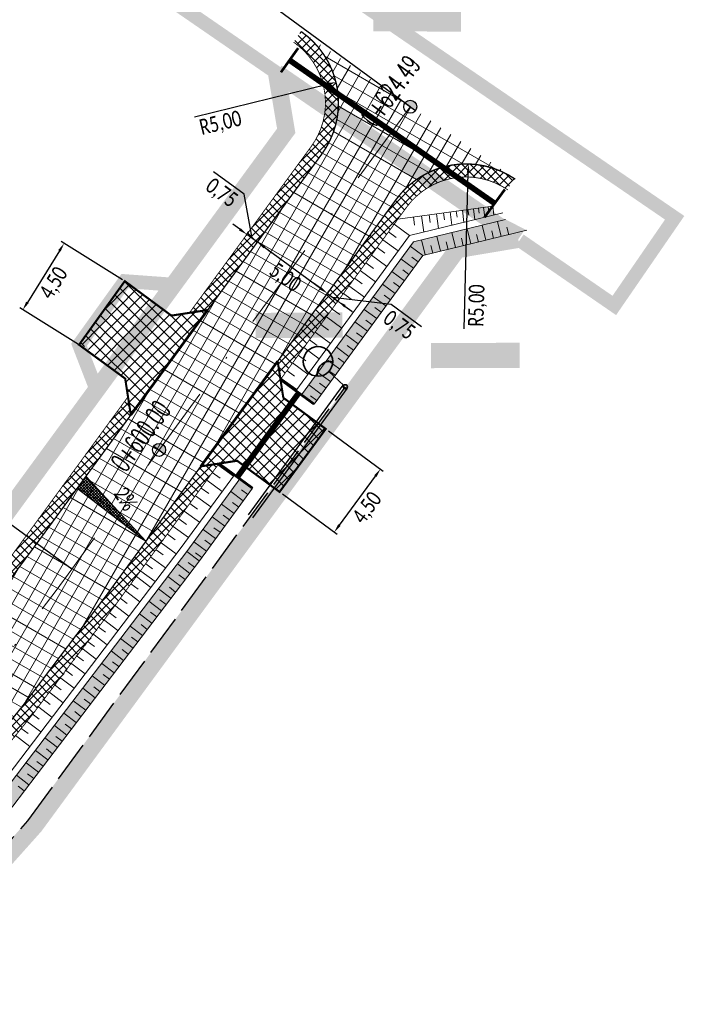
# Model space of a CAD drawing. Header units: metres. Extents: x 7443078 to 7443628, y 5636807 to 5637202.
# Tile 19 of 25: x 7443590 to 7443628, y 5636956 to 5637013. Entities that reach past the tile are written whole.
import ezdxf

# ---------------------------------------------------------------- set-up
doc = ezdxf.new("R2010")
doc.units = ezdxf.units.M
for name, pattern in [('1', [0]), ('4', [2.5, 1.5, -1]), ('ACAD_ISO02W100', [15, 12, -3]), ('AUSGEZOGEN', [0]), ('BUW', [1.5, 1, -0.5]), ('CENTER2', [1.125, 0.75, -0.125, 0.125, -0.125]), ('DASHED2', [0.375, 0.25, -0.125]), ('Os drogi', [25.4, 12.7, -6.35, 0, -6.35])]:
    doc.linetypes.add(name, pattern=pattern)
doc.layers.get('Defpoints').update_dxf_attribs({"true_color": 0x999999})
for name, color, linetype in [('_kan_deszcz', 32, 'Continuous'), ('_LINIA PODZIAŁOWA', 5, 'Continuous'), ('H_zjazdy', 21, 'Continuous'), ('K_kraweżnika_najazdowy', 7, 'Continuous'), ('K_krawędź pobocza', 7, 'Continuous'), ('K_opis osi', 7, 'Continuous'), ('K_pkt charakter', 7, 'Continuous'), ('K_pobocze', 32, 'Continuous'), ('K_Przepust', 162, 'Continuous'), ('K_rama zjazdu', 7, 'Continuous'), ('K_rów', 7, 'Continuous'), ('K_Skarpa', 7, 'Continuous'), ('K_spadki poprzeczne', 175, 'Continuous'), ('K_wymiar', 7, 'Continuous')]:
    doc.layers.add(name, color=color, linetype=linetype)
for name, color, linetype, lineweight in [('ELEKTRYKA', 1, '4', 30), ('K_usuń', 1, 'Continuous', 70), ('Proj_EN_trasa', 1, 'ACAD_ISO02W100', 30), ('Rury', 5, 'Continuous', 30)]:
    doc.layers.add(name, color=color, linetype=linetype, lineweight=lineweight)
doc.layers.add('H_jezdnia', color=7, linetype='Continuous', true_color=0xd4d4d4)
doc.styles.add('MAT', font='simplex.shx', dxfattribs={"width": 0.6})
doc.styles.add('sytuacja 500 opisy', font='calibri.ttf', dxfattribs={"width": 0.75, "height": 0.9})
doc.dimstyles.new('wymiarowanie sytuacja 500', dxfattribs={"dimtxt": 0.9, "dimasz": 0.5, "dimexe": 0.2, "dimexo": 0.2, "dimgap": 0.2, "dimtad": 4, "dimlfac": -1, "dimzin": 1, "dimtxsty": 'sytuacja 500 opisy', "dimcen": 0.5, "dimadec": 4, "dimazin": 1, "dimtfac": 1, "dimtmove": 1, "dimatfit": 3, "dimfxl": 0.2, "dimlwd": -1, "dimlwe": -1, "dimarcsym": 0})
pattern_1 = [(45.09999999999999, (0.4816021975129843, -0.4365310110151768), (-0.2473876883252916, 0.2465256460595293), []), (135.1, (0.4816021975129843, -0.4365310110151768), (-0.2465256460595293, -0.2473876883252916), [])]
pattern_2 = [(45.23201079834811, (0.4816021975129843, -0.4365310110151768), (-0.3381204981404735, 0.3353931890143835), []), (135.2320107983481, (0.4816021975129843, -0.4365310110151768), (-0.3353931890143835, -0.3381204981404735), [])]

# ---------------------------------------------------------------- blocks, each defined once
blk = doc.blocks.new('kilometraz')
at = {"linetype": 'ByBlock', "lineweight": -2}
blk.add_hatch(color=0, dxfattribs=at).paths.add_polyline_path([(0, -0.5, 0.4142135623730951), (0.5, 0, 0.4142135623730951), (0, 0.5)])
at = {"color": 0, "linetype": 'ByBlock', "lineweight": -2}
blk.add_line((0, 0.5), (0, -0.5), dxfattribs=at)
blk.add_circle((0, 0), 0.5, dxfattribs=at)
blk = doc.blocks.new('LATARNIAA')
at = {"layer": 'ELEKTRYKA', "linetype": '1', "lineweight": 35}
blk.add_lwpolyline([(7453534.790034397, 5581339.036248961), (7453535.455552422, 5581338.367791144)], dxfattribs=at)
for centre, radius in [((7453534.722882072, 5581339.103697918), 0.09517771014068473), ((7453535.935633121, 5581337.885589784), 0.680437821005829)]:
    blk.add_circle(centre, radius, dxfattribs=at)
blk.add_arc((7453535.325898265, 5581338.41324375), 0.5923903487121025, 263.4105708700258, 14.84474109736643, dxfattribs=at)
blk = doc.blocks.new('*D939')
at = {"layer": 'Defpoints', "color": 0, "lineweight": 13, "transparency": 16777216}
for p in [(7443615.462017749, 5637004.76807548), (7443615.326640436, 5636999.769908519)]:
    blk.add_point(p, dxfattribs=at)
at = {"layer": 'K_wymiar', "color": 0, "transparency": 16777216}
blk.add_line((7443615.204640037, 5636995.265620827), (7443615.448480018, 5637004.268258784), dxfattribs=at)
at = {"layer": 'K_wymiar', "color": 0, "lineweight": 13, "transparency": 16777216}
blk.add_solid([(7443615.365177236, 5637004.270515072), (7443615.5317828, 5637004.266002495), (7443615.462017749, 5637004.76807548)], dxfattribs=at)
at = {"layer": 'K_wymiar', "color": 0, "lineweight": 13, "transparency": 16777216, "insert": (7443615.996252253, 5636996.611392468), "char_height": 0.9, "attachment_point": 5, "rotation": 88.44850066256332, "style": 'sytuacja 500 opisy'}
blk.add_mtext('R5,00', dxfattribs=at)
blk = doc.blocks.new('*D940')
at = {"layer": 'Defpoints', "color": 0, "lineweight": 13, "transparency": 16777216}
for p in [(7443607.82683988, 5637009.476486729), (7443602.97074272, 5637008.285554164)]:
    blk.add_point(p, dxfattribs=at)
at = {"layer": 'K_wymiar', "color": 0, "transparency": 16777216}
blk.add_line((7443599.679332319, 5637007.478352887), (7443607.341230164, 5637009.357393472), dxfattribs=at)
at = {"layer": 'K_wymiar', "color": 0, "lineweight": 13, "transparency": 16777216}
blk.add_solid([(7443607.321381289, 5637009.438328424), (7443607.361079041, 5637009.276458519), (7443607.82683988, 5637009.476486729)], dxfattribs=at)
at = {"layer": 'K_wymiar', "color": 0, "lineweight": 13, "transparency": 16777216, "insert": (7443601.186512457, 5637007.070726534), "char_height": 0.9, "attachment_point": 5, "rotation": 13.779531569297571, "style": 'sytuacja 500 opisy'}
blk.add_mtext('R5,00', dxfattribs=at)
blk = doc.blocks.new('*D985')
at = {"layer": 'Defpoints', "color": 0, "lineweight": 13, "transparency": 16777216}
for p in [(7443607.237343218, 5636989.505673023), (7443610.392356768, 5636987.190729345), (7443604.5752593, 5636985.877545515)]:
    blk.add_point(p, dxfattribs=at)
at = {"layer": 'K_wymiar', "color": 0, "transparency": 16777216}
for p, q in [((7443607.398593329, 5636989.387358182), (7443610.55360688, 5636987.072414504)), ((7443608.026059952, 5636983.965727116), (7443610.096569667, 5636986.787604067)), ((7443604.736509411, 5636985.759230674), (7443607.891522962, 5636983.444286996))]:
    blk.add_line(p, q, dxfattribs=at)
at = {"layer": 'K_wymiar', "color": 0, "lineweight": 13, "transparency": 16777216}
for points in [[(7443610.02938212, 5636986.836901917), (7443610.163757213, 5636986.738306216), (7443610.392356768, 5636987.190729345)], [(7443607.958872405, 5636984.015024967), (7443608.093247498, 5636983.916429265), (7443607.73027285, 5636983.562601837)]]:
    blk.add_solid(points, dxfattribs=at)
at = {"layer": 'K_wymiar', "color": 0, "lineweight": 13, "transparency": 16777216, "insert": (7443609.669940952, 5636984.930095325), "char_height": 0.9, "attachment_point": 5, "rotation": 53.731201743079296, "style": 'sytuacja 500 opisy'}
blk.add_mtext('4,50', dxfattribs=at)
blk = doc.blocks.new('*D986')
at = {"layer": 'Defpoints', "color": 0, "lineweight": 13, "transparency": 16777216}
for p in [(7443595.696374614, 5636997.988264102), (7443589.779207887, 5636996.369356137), (7443593.319561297, 5636994.16717022)]:
    blk.add_point(p, dxfattribs=at)
at = {"layer": 'K_wymiar', "color": 0, "transparency": 16777216}
for p, q in [((7443595.52654822, 5636998.093900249), (7443591.98619481, 5637000.296086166)), ((7443591.891930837, 5636999.765884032), (7443590.043298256, 5636996.793922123)), ((7443593.149734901, 5636994.272806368), (7443589.609381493, 5636996.474992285))]:
    blk.add_line(p, q, dxfattribs=at)
at = {"layer": 'K_wymiar', "color": 0, "lineweight": 13, "transparency": 16777216}
for points in [[(7443591.821169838, 5636999.809899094), (7443591.962691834, 5636999.72186897), (7443592.156021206, 5637000.190450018)], [(7443589.972537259, 5636996.837937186), (7443590.114059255, 5636996.749907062), (7443589.779207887, 5636996.369356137)]]:
    blk.add_solid(points, dxfattribs=at)
at = {"layer": 'K_wymiar', "color": 0, "lineweight": 13, "transparency": 16777216, "insert": (7443591.608611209, 5636997.881187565), "char_height": 0.9, "attachment_point": 5, "rotation": 58.117383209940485, "style": 'sytuacja 500 opisy'}
blk.add_mtext('4,50', dxfattribs=at)
blk = doc.blocks.new('*D987')
at = {"layer": 'Defpoints', "color": 0, "lineweight": 13, "transparency": 16777216}
for p in [(7443603.130705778, 5637000.041026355), (7443607.164763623, 5636997.086982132), (7443607.330925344, 5636997.313893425)]:
    blk.add_point(p, dxfattribs=at)
at = {"layer": 'K_wymiar', "color": 0, "transparency": 16777216}
for p, q in [((7443603.248867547, 5637000.202388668), (7443603.415029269, 5637000.429299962)), ((7443603.700273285, 5636999.972533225), (7443606.92751956, 5636997.609297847)), ((7443607.282925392, 5636997.248344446), (7443607.449087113, 5636997.475255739))]:
    blk.add_line(p, q, dxfattribs=at)
at = {"layer": 'K_wymiar', "color": 0, "lineweight": 13, "transparency": 16777216}
for points in [[(7443603.749507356, 5637000.039767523), (7443603.651039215, 5636999.905298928), (7443603.2968675, 5637000.267937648)], [(7443606.976753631, 5636997.676532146), (7443606.878285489, 5636997.542063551), (7443607.330925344, 5636997.313893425)]]:
    blk.add_solid(points, dxfattribs=at)
at = {"layer": 'K_wymiar', "color": 0, "lineweight": 13, "transparency": 16777216, "insert": (7443604.867903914, 5636998.181865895), "char_height": 0.9, "attachment_point": 5, "rotation": 323.78557267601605, "style": 'sytuacja 500 opisy'}
blk.add_mtext('5,00', dxfattribs=at)
blk = doc.blocks.new('*D988')
at = {"layer": 'Defpoints', "color": 0, "lineweight": 13, "transparency": 16777216}
for p in [(7443607.164763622, 5636997.086982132), (7443607.7698723, 5636996.643875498), (7443607.936034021, 5636996.870786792)]:
    blk.add_point(p, dxfattribs=at)
at = {"layer": 'K_wymiar', "color": 0, "transparency": 16777216}
for p, q in [((7443606.927519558, 5636997.609297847), (7443606.524113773, 5636997.90470227)), ((7443607.28292539, 5636997.248344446), (7443607.449087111, 5636997.475255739)), ((7443607.330925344, 5636997.313893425), (7443607.936034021, 5636996.870786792)), ((7443607.330925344, 5636997.313893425), (7443607.936034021, 5636996.870786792)), ((7443607.633479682, 5636997.092340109), (7443610.999541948, 5636996.687220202)), ((7443607.888034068, 5636996.805237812), (7443608.05419579, 5636997.032149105)), ((7443608.339439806, 5636996.57538237), (7443608.742845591, 5636996.279977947)), ((7443610.999541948, 5636996.687220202), (7443612.760423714, 5636995.397768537))]:
    blk.add_line(p, q, dxfattribs=at)
at = {"layer": 'K_wymiar', "color": 0, "lineweight": 13, "transparency": 16777216}
for points in [[(7443606.97675363, 5636997.676532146), (7443606.878285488, 5636997.542063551), (7443607.330925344, 5636997.313893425)], [(7443608.388673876, 5636996.642616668), (7443608.290205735, 5636996.508148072), (7443607.936034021, 5636996.870786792)]]:
    blk.add_solid(points, dxfattribs=at)
at = {"layer": 'K_wymiar', "color": 0, "lineweight": 13, "transparency": 16777216, "insert": (7443611.433990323, 5636995.433444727), "char_height": 0.9, "attachment_point": 5, "rotation": 323.78557269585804, "style": 'sytuacja 500 opisy'}
blk.add_mtext('0,75', dxfattribs=at)
blk = doc.blocks.new('*D989')
at = {"layer": 'Defpoints', "color": 0, "lineweight": 13, "transparency": 16777216}
for p in [(7443602.525597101, 5637000.484132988), (7443602.691758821, 5637000.71104428), (7443603.130705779, 5637000.041026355)]:
    blk.add_point(p, dxfattribs=at)
at = {"layer": 'K_wymiar', "color": 0, "transparency": 16777216}
for p, q in [((7443602.528828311, 5637003.021460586), (7443600.767946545, 5637004.310912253)), ((7443602.99431316, 5637000.489490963), (7443602.528828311, 5637003.021460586)), ((7443602.288353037, 5637001.006448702), (7443601.884947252, 5637001.301853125)), ((7443602.643758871, 5637000.645495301), (7443602.80992059, 5637000.872406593)), ((7443603.296867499, 5637000.267937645), (7443602.691758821, 5637000.71104428)), ((7443603.296867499, 5637000.267937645), (7443602.691758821, 5637000.71104428)), ((7443603.248867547, 5637000.202388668), (7443603.415029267, 5637000.429299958)), ((7443603.700273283, 5636999.972533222), (7443604.103679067, 5636999.677128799))]:
    blk.add_line(p, q, dxfattribs=at)
at = {"layer": 'K_wymiar', "color": 0, "lineweight": 13, "transparency": 16777216}
for points in [[(7443602.337587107, 5637001.073682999), (7443602.239118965, 5637000.939214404), (7443602.691758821, 5637000.71104428)], [(7443603.749507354, 5637000.03976752), (7443603.651039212, 5636999.905298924), (7443603.296867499, 5637000.267937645)]]:
    blk.add_solid(points, dxfattribs=at)
at = {"layer": 'K_wymiar', "color": 0, "lineweight": 13, "transparency": 16777216, "insert": (7443601.202394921, 5637003.057136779), "char_height": 0.9, "attachment_point": 5, "rotation": 323.78557263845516, "style": 'sytuacja 500 opisy'}
blk.add_mtext('0,75', dxfattribs=at)

msp = doc.modelspace()

# ---------------------------------------------------------------- hatches: boundary and pattern name
at = {"layer": 'H_jezdnia', "linetype": 'Continuous', "lineweight": 9, "true_color": 0xababab}
h = msp.add_hatch(dxfattribs=at)
h.set_pattern_fill('ANSI37', color=253, scale=0.22, angle=15)
h.set_pattern_definition([(59.99999999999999, (0.4816021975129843, -0.4365310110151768), (-0.6049187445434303, 0.34925), []), (150, (0.4816021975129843, -0.4365310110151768), (-0.34925, -0.6049187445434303), [])])
h.paths.add_polyline_path([(7443611.292582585, 5637002.723952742, -0.4023794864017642), (7443618.114626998, 5637003.920466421), (7443605.818215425, 5637012.409926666), (7443605.811488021, 5637012.400182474, -0.4223814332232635), (7443607.004800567, 5637005.331509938), (7443590.578226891, 5636982.899297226, -0.0001006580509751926), (7443590.519335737, 5636982.818909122), (7443594.965620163, 5636980.427769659)])
h.paths.add_polyline_path([(7443594.61228475, 5636979.945253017), (7443594.965620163, 5636980.427769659), (7443590.519335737, 5636982.818909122, -0.00999914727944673), (7443584.509724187, 5636974.953906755, -0.4270599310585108), (7443580.193461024, 5636974.559563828), (7443577.62380845, 5636976.795739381), (7443575.326191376, 5636974.155482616), (7443578.069490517, 5636971.768195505, -0.4128108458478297), (7443578.372592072, 5636967.546598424, -0.003230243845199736), (7443576.269263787, 5636965.13773441), (7443580.545369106, 5636962.427193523, 0.02225544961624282)])
at = {"layer": 'H_zjazdy', "linetype": 'Continuous', "lineweight": 9, "true_color": 0xff6666}
h = msp.add_hatch(dxfattribs=at)
h.set_pattern_fill('ANSI37', color=11, scale=0.15, angle=0.2320107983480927)
h.set_pattern_definition(pattern_2)
h.paths.add_polyline_path([(7443600.430998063, 5636996.354291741), (7443598.341661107, 5636996.032745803), (7443595.655955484, 5636998.018143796), (7443593.087408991, 5636994.459040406), (7443595.679577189, 5636992.404618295), (7443596.002739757, 5636990.307039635)])
h = msp.add_hatch(dxfattribs=at)
h.set_pattern_fill('ANSI37', color=11, scale=0.15, angle=0.2320107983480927)
h.set_pattern_definition(pattern_2)
h.paths.add_polyline_path([(7443605.237539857, 5636990.972998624), (7443604.791667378, 5636991.300150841), (7443604.465055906, 5636993.400247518), (7443600.034034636, 5636987.349222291), (7443602.129583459, 5636987.672023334), (7443602.582122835, 5636987.339979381)])
h = msp.add_hatch(dxfattribs=at)
h.set_pattern_fill('ANSI37', color=11, scale=0.15, angle=0.2320107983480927)
h.set_pattern_definition(pattern_2)
h.paths.add_polyline_path([(7443607.237343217, 5636989.505673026), (7443605.237539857, 5636990.972998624), (7443602.582122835, 5636987.339979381), (7443604.575259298, 5636985.877545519)])
at = {"layer": 'K_rów', "lineweight": 9, "true_color": 0xb0b0b0}
h = msp.add_hatch(color=253, dxfattribs=at)
h.dxf.hatch_style = 1
h.paths.add_polyline_path([(7443617.237969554, 5637000.561413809), (7443618.83048955, 5637000.947661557), (7443617.594574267, 5637001.57399727), (7443612.29867268, 5637000.289536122), (7443605.838115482, 5636991.466966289), (7443606.564245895, 5636990.935238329), (7443612.830468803, 5636999.492424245)])
h = msp.add_hatch(color=253, dxfattribs=at)
h.dxf.hatch_style = 1
h.paths.add_polyline_path([(7443578.78137136, 5636957.054449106), (7443584.652618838, 5636963.873132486), (7443588.499848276, 5636968.348442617), (7443595.41507108, 5636977.431882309), (7443598.686060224, 5636981.728465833), (7443602.292026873, 5636986.624409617), (7443603.018157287, 5636986.092681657), (7443598.856992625, 5636980.467203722), (7443596.131168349, 5636976.886717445), (7443592.860179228, 5636972.590133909), (7443589.199536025, 5636967.781723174), (7443579.458561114, 5636956.468859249)])
at = {"layer": 'K_spadki poprzeczne', "lineweight": 5}
h = msp.add_hatch(dxfattribs=at)
h.set_pattern_fill('ANSI37', color=256, scale=0.03749999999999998, angle=448.8647404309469)
h.set_pattern_definition([(133.8647404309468, (9192424.324843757, 1276724.793101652), (-0.08584140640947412, -0.08250534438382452), []), (223.8647404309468, (9192424.324843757, 1276724.793101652), (0.08250534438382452, -0.08584140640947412), [])])
h.paths.add_polyline_path([(7443596.876363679, 5636983.038181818), (7443592.904874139, 5636986.076578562), (7443593.436564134, 5636986.763528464)])
at = {"layer": 'K_usuń', "linetype": 'ByBlock', "lineweight": 13}
h = msp.add_hatch(dxfattribs=at)
h.set_pattern_fill('ANSI37', color=34, scale=0.11, angle=0.1)
h.set_pattern_definition(pattern_1)
h.paths.add_polyline_path([(7443611.897691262, 5637002.280846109, -0.401825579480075), (7443617.689695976, 5637003.302396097), (7443618.114627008, 5637003.920466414, 0.4023794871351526), (7443611.292582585, 5637002.723952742), (7443604.465055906, 5636993.400247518), (7443604.627898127, 5636992.353179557)])
h.paths.add_polyline_path([(7443607.004800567, 5637005.331509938, 0.422381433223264), (7443605.811488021, 5637012.400182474), (7443605.385376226, 5637011.782988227, -0.4223814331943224), (7443606.39969189, 5637005.774616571), (7443599.383346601, 5636996.193059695), (7443600.430998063, 5636996.354291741)])
h.paths.add_polyline_path([(7443596.002739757, 5636990.307039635), (7443595.8411584, 5636991.355829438), (7443589.973118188, 5636983.342403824, -0.0002070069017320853), (7443589.852338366, 5636983.177609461), (7443590.519335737, 5636982.818909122, 0.0001006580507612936), (7443590.578226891, 5636982.899297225)])
h.paths.add_polyline_path([(7443601.08180952, 5636987.510622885), (7443600.034034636, 5636987.349222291), (7443594.965620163, 5636980.427769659), (7443595.632560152, 5636980.069100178)])
h = msp.add_hatch(dxfattribs=at)
h.set_pattern_fill('ANSI37', color=34, scale=0.11, angle=0.1)
h.set_pattern_definition(pattern_1)
h.paths.add_polyline_path([(7443595.21739343, 5636979.502146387), (7443595.632560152, 5636980.069100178), (7443594.965620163, 5636980.427769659), (7443594.61228475, 5636979.945253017, -0.02225544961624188), (7443580.545369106, 5636962.427193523), (7443581.186600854, 5636962.020729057, 0.02213886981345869)])
h.paths.add_polyline_path([(7443590.519335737, 5636982.818909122), (7443589.852338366, 5636983.177609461, -0.009234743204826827), (7443584.326873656, 5636975.929666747), (7443582.733453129, 5636973.877406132, 0.1786060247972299), (7443584.509724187, 5636974.953906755, 0.009999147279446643)])
h.paths.add_polyline_path([(7443578.372592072, 5636967.546598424, 0.1797305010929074), (7443579.100104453, 5636969.505118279), (7443577.804470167, 5636968.036228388, -0.003352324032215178), (7443575.627658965, 5636965.544435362), (7443576.269263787, 5636965.13773441, 0.003230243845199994)])
h.paths.add_polyline_path([(7443575.52258637, 5636964.29751412, 0.001135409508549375), (7443576.269263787, 5636965.13773441), (7443575.627658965, 5636965.544435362, -0.001013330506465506), (7443574.963100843, 5636964.796989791), (7443572.805041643, 5636962.379649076), (7443573.864000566, 5636962.439656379)])
h.paths.add_polyline_path([(7443581.186600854, 5636962.020729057), (7443580.545369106, 5636962.427193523, -0.00193050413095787), (7443579.25248983, 5636960.967676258), (7443577.593135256, 5636959.108957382), (7443577.652854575, 5636958.049670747), (7443579.811975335, 5636960.468200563, 0.002047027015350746)])
h.paths.add_polyline_path([(7443568.870410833, 5636956.846108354), (7443568.810691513, 5636957.905394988), (7443555.150700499, 5636942.604214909), (7443556.209328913, 5636942.663851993)])

# ---------------------------------------------------------------- linework, layer by layer
at = {"layer": '_kan_deszcz', "color": 7, "linetype": 'Os drogi', "lineweight": 9, "ltscale": 0.4, "flags": 128}
msp.add_lwpolyline([(7443612.1023176, 5637008.06121809), (7443592.59525582, 5636981.422275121, -0.02418699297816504), (7443577.387538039, 5636962.632595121), (7443464.637599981, 5636836.336237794, -0.4118223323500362), (7443446.361801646, 5636835.225649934), (7443333.471732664, 5636934.361613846, -0.3740638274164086), (7443331.363055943, 5636949.970935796), (7443370.561157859, 5637009.588886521, 0.03377031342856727), (7443393.784174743, 5637050.70886534), (7443416.899300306, 5637098.980219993, 0.06554346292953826), (7443420.141300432, 5637108.906286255), (7443420.177128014, 5637109.097954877, -0.1259941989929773), (7443425.408854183, 5637120.343039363), (7443435.002584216, 5637132.0592004)], format="xyb", dxfattribs=at)
at = {"layer": '_LINIA PODZIAŁOWA', "color": 2, "linetype": 'AUSGEZOGEN', "ltscale": 0.25, "const_width": 1, "flags": 128}
for points in [[(7443425.492115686, 5637136.007337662), (7443436.85, 5637125.32), (7443438.99, 5637124.65), (7443440.536567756, 5637123.532578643), (7443449.59, 5637117.07), (7443446.16, 5637117.16), (7443429.43, 5637106.75), (7443427.09, 5637104.42), (7443424.03, 5637100.69), (7443420.04027099, 5637092.630587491), (7443414.05, 5637080.53), (7443407.29333105, 5637066.200209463), (7443401.14, 5637053.15), (7443398.47, 5637047.5), (7443393, 5637035.89), (7443389.262653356, 5637030.074483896), (7443375.996161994, 5637009.853237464), (7443369.570912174, 5637000.021396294), (7443359.542098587, 5636984.815207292), (7443351.22, 5636972.19), (7443343.36922157, 5636960.321252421), (7443334.26, 5636946.55), (7443334.88, 5636942.08), (7443355.93, 5636923.83), (7443381.05, 5636902.04), (7443431.83, 5636857.99), (7443455.15, 5636837.75), (7443459.41, 5636838.02), (7443478.745520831, 5636859.646036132), (7443491, 5636873.355), (7443500.42, 5636883.9), (7443509.741032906, 5636894.331041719), (7443523.185582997, 5636909.376655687), (7443537.2, 5636925.06), (7443541.2, 5636929.53), (7443561.26, 5636951.97), (7443578.12, 5636970.74), (7443581.409307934, 5636974.52060213), (7443594.962690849, 5636993.02762368), (7443604.96, 5637006.68), (7443604.4, 5637010.02)], [(7443604.4, 5637010.02), (7443613.266033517, 5637003.916248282), (7443616.037673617, 5637002.008134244), (7443618.33, 5637000.43)], [(7443618.33, 5637000.43), (7443614.82, 5636999.84), (7443604.61492431, 5636985.931604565), (7443590.46, 5636966.64), (7443577.008654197, 5636951.590157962), (7443573.630911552, 5636947.811021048), (7443562.341950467, 5636935.175694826), (7443549.863598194, 5636921.22131303), (7443530.404075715, 5636899.444528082), (7443509.39, 5636875.93), (7443498.771111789, 5636864.035298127), (7443487.92, 5636851.91), (7443469.83156988, 5636831.673278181)]]:
    msp.add_lwpolyline(points, dxfattribs=at)
at = {"layer": '_LINIA PODZIAŁOWA', "color": 3, "linetype": 'DASHED2', "ltscale": 5, "const_width": 0.8, "flags": 128}
msp.add_lwpolyline([(7443604.4, 5637010.02), (7443598.544061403, 5637014.051097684), (7443601.999064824, 5637019.006712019), (7443627.343232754, 5637001.668998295), (7443623.866016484, 5636996.618505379), (7443618.41251631, 5637000.373188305)], dxfattribs=at)
at = {"layer": '_LINIA PODZIAŁOWA', "color": 6, "linetype": 'BUW', "ltscale": 0.333, "const_width": 0.8, "flags": 128}
msp.add_lwpolyline([(7443594.028672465, 5636991.752230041), (7443593.021271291, 5636994.352713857), (7443595.655955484, 5636998.018143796), (7443598.467631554, 5636997.813988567)], dxfattribs=at)
at = {"layer": 'K_kraweżnika_najazdowy', "color": 0, "linetype": 'DASHED2', "ltscale": 4, "const_width": 0.15}
for points in [[(7443596.002739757, 5636990.307039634), (7443600.430998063, 5636996.354291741)], [(7443600.034034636, 5636987.349222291), (7443604.465055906, 5636993.400247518)]]:
    msp.add_lwpolyline(points, dxfattribs=at)
at = {"layer": 'K_krawędź pobocza', "color": 76, "linetype": 'CENTER2', "ltscale": 3, "const_width": 0.08, "flags": 128}
for points in [[(7443600.430998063, 5636996.354291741), (7443607.004800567, 5637005.331509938, 0.4223814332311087), (7443605.811488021, 5637012.400182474), (7443605.811488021, 5637012.400182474)], [(7443618.1624846, 5637003.887916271), (7443618.1624846, 5637003.887916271, 0.4057458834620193), (7443611.292582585, 5637002.723952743), (7443604.465055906, 5636993.400247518)], [(7443577.62380845, 5636976.795739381), (7443580.193461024, 5636974.559563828, 0.4270599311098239), (7443584.509724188, 5636974.953906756, 0.01009981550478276), (7443590.578226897, 5636982.899297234), (7443596.002739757, 5636990.307039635)], [(7443600.034034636, 5636987.349222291), (7443594.612284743, 5636979.945253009, -0.02418699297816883), (7443579.252489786, 5636960.967676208), (7443577.593135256, 5636959.108957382)]]:
    msp.add_lwpolyline(points, format="xyb", dxfattribs=at)
at = {"layer": 'K_pkt charakter', "linetype": 'Continuous', "lineweight": -3}
for p, q in [((7443612.1023176, 5637008.06121809), (7443593.949061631, 5637021.354423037)), ((7443592.595255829, 5636981.422275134), (7443574.441999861, 5636994.715480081))]:
    msp.add_line(p, q, dxfattribs=at)
at = {"layer": 'K_pobocze', "linetype": 'ByBlock', "ltscale": 4, "const_width": 0.05}
for points in [[(7443599.383346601, 5636996.193059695), (7443606.39969189, 5637005.774616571, 0.4223814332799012), (7443605.385376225, 5637011.782988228)], [(7443617.737107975, 5637003.270215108, 0.4057458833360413), (7443611.897691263, 5637002.28084611), (7443604.627898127, 5636992.353179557)], [(7443584.326873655, 5636975.929666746, 0.0094417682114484), (7443589.97311822, 5636983.342403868), (7443595.8411584, 5636991.355829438)], [(7443601.08180952, 5636987.510622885), (7443595.217393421, 5636979.502146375, -0.02418699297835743), (7443579.81197531, 5636960.468200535), (7443577.652854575, 5636958.049670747)]]:
    msp.add_lwpolyline(points, format="xyb", dxfattribs=at)
at = {"layer": 'K_Przepust', "const_width": 0.15, "flags": 128}
for points in [[(7443605.647362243, 5637011.442181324), (7443604.654435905, 5637010.048901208)], [(7443617.559985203, 5637003.302956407), (7443616.38169679, 5637001.691424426)], [(7443606.564245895, 5636990.935238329), (7443604.628361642, 5636992.350199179)], [(7443603.018157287, 5636986.092681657), (7443601.08180952, 5636987.510622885)]]:
    msp.add_lwpolyline(points, dxfattribs=at)
at = {"layer": 'K_Przepust', "linetype": 'DASHED2', "lineweight": 5, "ltscale": 3, "const_width": 0.33, "flags": 128}
for points in [[(7443605.150899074, 5637010.745541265), (7443616.970840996, 5637002.497190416)], [(7443602.140308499, 5636986.73550936), (7443605.681520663, 5636991.58043271)]]:
    msp.add_lwpolyline(points, dxfattribs=at)
at = {"layer": 'K_rama zjazdu', "const_width": 0.12, "flags": 128}
for points in [[(7443600.430998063, 5636996.354291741), (7443598.341661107, 5636996.032745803), (7443595.655955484, 5636998.018143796), (7443593.021271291, 5636994.352713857), (7443595.679577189, 5636992.404618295), (7443596.002739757, 5636990.307039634)], [(7443600.034034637, 5636987.349222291), (7443602.129583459, 5636987.672023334), (7443604.575259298, 5636985.877545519), (7443607.237343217, 5636989.505673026), (7443604.791667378, 5636991.300150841), (7443604.465055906, 5636993.400247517)]]:
    msp.add_lwpolyline(points, dxfattribs=at)
at = {"layer": 'K_rów', "lineweight": 9}
for points in [[(7443611.39522871, 5637001.594680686), (7443616.85622311, 5637002.340428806)], [(7443617.4396247, 5637001.948012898), (7443612.062318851, 5637000.643808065), (7443605.515390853, 5636991.703289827)], [(7443617.594574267, 5637001.57399727), (7443612.29867268, 5637000.289536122), (7443605.838115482, 5636991.466966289)], [(7443618.83048955, 5637000.947661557), (7443612.830468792, 5636999.492424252), (7443606.564245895, 5636990.935238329)]]:
    msp.add_lwpolyline(points, dxfattribs=at)
at = {"layer": 'K_rów', "lineweight": 9, "flags": 128}
for points in [[(7443578.473433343, 5636957.317106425), (7443588.188875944, 5636968.600317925), (7443598.910702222, 5636982.683893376), (7443601.969302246, 5636986.860733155)], [(7443578.77654958, 5636957.056107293), (7443588.499848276, 5636968.348442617), (7443599.231225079, 5636982.444563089), (7443602.292026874, 5636986.624409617)], [(7443579.458561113, 5636956.468859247), (7443589.199536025, 5636967.781723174), (7443599.952401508, 5636981.906069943), (7443603.018157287, 5636986.092681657)]]:
    msp.add_lwpolyline(points, dxfattribs=at)
at = {"layer": 'K_Skarpa', "lineweight": 9}
for p, q in [((7443615.748886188, 5637002.189211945), (7443615.834971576, 5637001.558822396)), ((7443616.044288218, 5637002.229551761), (7443616.084628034, 5637001.934149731)), ((7443616.329692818, 5637002.268526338), (7443616.407641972, 5637001.697717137)), ((7443616.597824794, 5637002.305142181), (7443616.634440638, 5637002.037010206)), ((7443616.85622311, 5637002.340428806), (7443616.926796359, 5637001.823632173)), ((7443612.29358671, 5637001.717359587), (7443612.359159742, 5637001.237178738)), ((7443612.761982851, 5637001.781323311), (7443612.889910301, 5637000.844531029)), ((7443613.197626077, 5637001.840814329), (7443613.257117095, 5637001.405171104)), ((7443613.621915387, 5637001.898754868), (7443613.737796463, 5637001.050176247)), ((7443614.017183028, 5637001.952732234), (7443614.071160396, 5637001.557464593)), ((7443614.401487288, 5637002.005212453), (7443614.506447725, 5637001.236603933)), ((7443614.76015244, 5637002.05419142), (7443614.809131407, 5637001.695526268)), ((7443615.108208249, 5637002.101721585), (7443615.203268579, 5637001.405609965)), ((7443615.433691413, 5637002.146169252), (7443615.47813908, 5637001.820686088)), ((7443611.174826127, 5637001.293697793), (7443612.062318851, 5637000.643808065)), ((7443616.469394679, 5637000.375004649), (7443616.257260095, 5637001.249646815)), ((7443617.344036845, 5637000.587139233), (7443617.131902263, 5637001.4617814)), ((7443617.781357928, 5637000.693206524), (7443617.675290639, 5637001.130527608)), ((7443610.849881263, 5637000.849951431), (7443611.293627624, 5637000.525006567)), ((7443613.845468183, 5636999.738600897), (7443613.633333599, 5637000.613243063)), ((7443614.720110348, 5636999.950735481), (7443614.507975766, 5637000.825377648)), ((7443615.157431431, 5637000.056802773), (7443615.05136414, 5637000.494123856)), ((7443615.594752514, 5637000.162870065), (7443615.382617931, 5637001.037512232)), ((7443616.032073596, 5637000.268937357), (7443615.926006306, 5637000.706258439)), ((7443616.906715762, 5637000.481071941), (7443616.800648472, 5637000.918393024)), ((7443610.199991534, 5636999.962458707), (7443610.643737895, 5636999.637513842)), ((7443610.524936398, 5637000.406205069), (7443611.412429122, 5636999.756315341)), ((7443612.830468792, 5636999.492424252), (7443612.104338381, 5637000.024152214)), ((7443612.970826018, 5636999.526466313), (7443612.758691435, 5637000.401108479)), ((7443613.4081471, 5636999.632533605), (7443613.302079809, 5637000.069854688)), ((7443614.282789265, 5636999.844668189), (7443614.176721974, 5637000.281989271)), ((7443609.87504667, 5636999.518712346), (7443610.762539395, 5636998.868822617)), ((7443612.564604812, 5636999.129359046), (7443612.201539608, 5636999.395223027)), ((7443609.550101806, 5636999.074965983), (7443609.993848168, 5636998.750021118)), ((7443612.298740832, 5636998.76629384), (7443611.572610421, 5636999.298021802)), ((7443609.225156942, 5636998.63121962), (7443610.112649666, 5636997.981329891)), ((7443611.767012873, 5636998.040163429), (7443611.040882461, 5636998.571891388)), ((7443612.032876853, 5636998.403228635), (7443611.669811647, 5636998.669092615)), ((7443608.575267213, 5636997.743726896), (7443609.462759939, 5636997.093837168)), ((7443608.900212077, 5636998.187473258), (7443609.343958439, 5636997.862528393)), ((7443611.235284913, 5636997.314033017), (7443610.5091545, 5636997.845760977)), ((7443611.501148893, 5636997.677098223), (7443611.138083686, 5636997.942962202)), ((7443608.250322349, 5636997.299980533), (7443608.694068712, 5636996.975035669)), ((7443610.703556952, 5636996.587902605), (7443609.97742654, 5636997.119630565)), ((7443610.969420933, 5636996.950967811), (7443610.606355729, 5636997.216831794)), ((7443607.925377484, 5636996.85623417), (7443608.81287021, 5636996.206344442)), ((7443607.275487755, 5636995.968741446), (7443608.162980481, 5636995.318851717)), ((7443607.60043262, 5636996.412487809), (7443608.044178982, 5636996.087542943)), ((7443610.171828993, 5636995.861772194), (7443609.445698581, 5636996.393500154)), ((7443610.437692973, 5636996.224837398), (7443610.074627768, 5636996.490701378)), ((7443606.950542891, 5636995.524995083), (7443607.394289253, 5636995.200050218)), ((7443609.640101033, 5636995.135641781), (7443608.913970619, 5636995.667369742)), ((7443609.905965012, 5636995.498706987), (7443609.542899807, 5636995.764570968)), ((7443606.625598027, 5636995.08124872), (7443607.513090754, 5636994.431358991)), ((7443609.108373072, 5636994.409511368), (7443608.382242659, 5636994.941239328)), ((7443609.374237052, 5636994.772576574), (7443609.011171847, 5636995.038440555)), ((7443606.300653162, 5636994.637502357), (7443606.744399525, 5636994.312557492)), ((7443608.842509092, 5636994.046446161), (7443608.479443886, 5636994.312310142)), ((7443605.650763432, 5636993.750009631), (7443606.094509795, 5636993.425064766)), ((7443605.975708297, 5636994.193755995), (7443606.863201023, 5636993.543866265)), ((7443608.576645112, 5636993.683380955), (7443607.850514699, 5636994.215108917)), ((7443605.325818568, 5636993.306263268), (7443606.213311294, 5636992.656373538)), ((7443608.044917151, 5636992.957250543), (7443607.318786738, 5636993.488978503)), ((7443608.310781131, 5636993.320315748), (7443607.947715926, 5636993.58617973)), ((7443605.000873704, 5636992.862516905), (7443605.444620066, 5636992.537572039)), ((7443607.513189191, 5636992.231120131), (7443606.787058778, 5636992.762848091)), ((7443607.779053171, 5636992.594185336), (7443607.415987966, 5636992.860049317)), ((7443604.675928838, 5636992.418770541), (7443605.563421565, 5636991.768880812)), ((7443606.981461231, 5636991.504989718), (7443606.255330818, 5636992.036717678)), ((7443607.247325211, 5636991.868054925), (7443606.884260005, 5636992.133918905)), ((7443606.71559725, 5636991.141924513), (7443606.352532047, 5636991.407788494)), ((7443601.024658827, 5636987.438469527), (7443601.917040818, 5636986.789364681)), ((7443600.700106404, 5636986.992278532), (7443601.14578686, 5636986.668097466)), ((7443600.375925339, 5636986.546598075), (7443601.26546083, 5636985.89956373)), ((7443603.018157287, 5636986.092681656), (7443602.292026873, 5636986.624409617)), ((7443600.052408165, 5636986.10183033), (7443600.49693446, 5636985.778488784)), ((7443602.486429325, 5636985.366551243), (7443601.760298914, 5636985.898279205)), ((7443602.752293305, 5636985.729616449), (7443602.3892281, 5636985.99548043)), ((7443599.406581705, 5636985.213955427), (7443599.849957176, 5636984.891450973)), ((7443599.72906662, 5636985.657304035), (7443600.615763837, 5636985.012334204)), ((7443601.954701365, 5636984.64042083), (7443601.22857095, 5636985.17214879)), ((7443602.220565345, 5636985.003486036), (7443601.857500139, 5636985.269350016)), ((7443599.08407725, 5636984.770579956), (7443599.967944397, 5636984.127668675)), ((7443598.76262161, 5636984.328646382), (7443599.204849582, 5636984.006976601)), ((7443601.422973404, 5636983.914290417), (7443600.696842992, 5636984.446018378)), ((7443601.688837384, 5636984.277355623), (7443601.325772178, 5636984.543219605)), ((7443598.440951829, 5636983.886418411), (7443599.321997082, 5636983.245559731)), ((7443600.891245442, 5636983.188160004), (7443600.16511503, 5636983.719887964)), ((7443601.157109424, 5636983.551225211), (7443600.794044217, 5636983.817089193)), ((7443597.752923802, 5636982.940525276), (7443598.623813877, 5636982.307053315)), ((7443598.12052249, 5636983.445895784), (7443598.561606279, 5636983.125058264)), ((7443600.359517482, 5636982.462029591), (7443599.63338707, 5636982.993757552)), ((7443600.625381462, 5636982.825094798), (7443600.262316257, 5636983.09095878)), ((7443597.464692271, 5636982.54426783), (7443597.860949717, 5636982.2560363)), ((7443599.947322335, 5636981.899398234), (7443599.231225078, 5636982.444563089)), ((7443600.093653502, 5636982.098964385), (7443599.730588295, 5636982.364828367)), ((7443597.154487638, 5636982.117802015), (7443598.00741927, 5636981.497392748)), ((7443599.674739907, 5636981.541349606), (7443599.31669128, 5636981.813932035)), ((7443596.571426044, 5636981.316215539), (7443597.406860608, 5636980.708533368)), ((7443596.875267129, 5636981.733932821), (7443597.259136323, 5636981.454712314)), ((7443599.402157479, 5636981.183300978), (7443598.686060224, 5636981.728465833)), ((7443596.327075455, 5636980.996693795), (7443597.14818873, 5636980.368756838)), ((7443598.856992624, 5636980.467203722), (7443598.140895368, 5636981.012368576)), ((7443599.129575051, 5636980.825252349), (7443598.771526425, 5636981.097834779)), ((7443595.69882878, 5636980.175175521), (7443596.521727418, 5636979.545873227)), ((7443596.013479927, 5636980.586624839), (7443596.423548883, 5636980.273029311)), ((7443598.31182777, 5636979.751106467), (7443597.595730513, 5636980.296271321)), ((7443598.584410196, 5636980.109155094), (7443598.22636157, 5636980.381737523)), ((7443595.384495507, 5636979.764141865), (7443595.795529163, 5636979.449808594)), ((7443597.766662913, 5636979.035009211), (7443597.050565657, 5636979.580174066)), ((7443598.039245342, 5636979.393057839), (7443597.681196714, 5636979.665640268)), ((7443594.754087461, 5636978.939797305), (7443595.166088, 5636978.624724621)), ((7443595.069160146, 5636979.351797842), (7443595.893848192, 5636978.721127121)), ((7443597.494080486, 5636978.676960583), (7443597.136031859, 5636978.949543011)), ((7443594.438066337, 5636978.526556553), (7443595.264547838, 5636977.894514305)), ((7443597.221498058, 5636978.318911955), (7443596.505400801, 5636978.864076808)), ((7443594.122252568, 5636978.113586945), (7443594.535222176, 5636977.797773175)), ((7443596.676333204, 5636977.6028147), (7443595.960235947, 5636978.147979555)), ((7443596.948915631, 5636977.960863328), (7443596.590867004, 5636978.233445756)), ((7443593.488987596, 5636977.285506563), (7443593.902928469, 5636976.968950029)), ((7443593.80554413, 5636977.699447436), (7443594.633823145, 5636977.066030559)), ((7443596.131168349, 5636976.886717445), (7443595.415071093, 5636977.431882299)), ((7443596.403750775, 5636977.244766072), (7443596.045702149, 5636977.5173485)), ((7443593.171590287, 5636976.870466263), (7443594.001670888, 5636976.235671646)), ((7443595.586003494, 5636976.17062019), (7443594.869906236, 5636976.715785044)), ((7443595.858585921, 5636976.528668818), (7443595.500537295, 5636976.801251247)), ((7443592.854289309, 5636976.455551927), (7443593.269203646, 5636976.13825095)), ((7443592.218154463, 5636975.623718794), (7443592.634044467, 5636975.305671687)), ((7443592.536201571, 5636976.039608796), (7443593.368087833, 5636975.403433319)), ((7443595.040838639, 5636975.454522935), (7443594.324741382, 5636975.999687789)), ((7443595.313421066, 5636975.812571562), (7443594.955372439, 5636976.085153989)), ((7443591.899374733, 5636975.206870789), (7443592.733070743, 5636974.569311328)), ((7443594.495673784, 5636974.73842568), (7443593.779576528, 5636975.283590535)), ((7443594.768256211, 5636975.096474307), (7443594.410207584, 5636975.369056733)), ((7443591.580579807, 5636974.790002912), (7443591.997447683, 5636974.471207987)), ((7443593.950508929, 5636974.022328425), (7443593.234411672, 5636974.567493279)), ((7443594.223091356, 5636974.380377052), (7443593.865042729, 5636974.65295948)), ((7443590.941562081, 5636973.95440002), (7443591.359410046, 5636973.634855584)), ((7443591.261106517, 5636974.372247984), (7443592.096616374, 5636973.733301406)), ((7443593.405344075, 5636973.30623117), (7443592.689246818, 5636973.851396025)), ((7443593.677926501, 5636973.664279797), (7443593.319877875, 5636973.936862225)), ((7443590.621393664, 5636973.535736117), (7443591.45872147, 5636972.895399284)), ((7443589.980232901, 5636972.697330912), (7443590.819382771, 5636972.055600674)), ((7443590.30109802, 5636973.116905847), (7443590.719928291, 5636972.796610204)), ((7443592.860179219, 5636972.590133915), (7443592.144081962, 5636973.135298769)), ((7443593.132761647, 5636972.948182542), (7443592.77471302, 5636973.220764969)), ((7443589.65918435, 5636972.277516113), (7443590.07899915, 5636971.956467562)), ((7443592.315014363, 5636971.874036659), (7443591.598917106, 5636972.419201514)), ((7443592.587596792, 5636972.232085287), (7443592.229548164, 5636972.504667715)), ((7443589.337620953, 5636971.857028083), (7443590.178597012, 5636971.213901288)), ((7443591.769849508, 5636971.157939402), (7443591.053752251, 5636971.703104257)), ((7443592.042431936, 5636971.51598803), (7443591.684383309, 5636971.788570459)), ((7443591.49726708, 5636970.799890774), (7443591.139218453, 5636971.072473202)), ((7443591.224684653, 5636970.441842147), (7443590.508587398, 5636970.987007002)), ((7443590.679519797, 5636969.725744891), (7443589.963422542, 5636970.270909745)), ((7443590.952102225, 5636970.083793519), (7443590.594053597, 5636970.356375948)), ((7443590.134354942, 5636969.009647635), (7443589.418257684, 5636969.554812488)), ((7443590.40693737, 5636969.367696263), (7443590.048888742, 5636969.640278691)), ((7443589.861772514, 5636968.651599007), (7443589.503723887, 5636968.924181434))]:
    msp.add_line(p, q, dxfattribs=at)
at = {"layer": 'K_spadki poprzeczne', "flags": 128}
msp.add_lwpolyline([(7443596.876363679, 5636983.038181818), (7443592.904874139, 5636986.076578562), (7443593.436564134, 5636986.763528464), (7443596.876363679, 5636983.038181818)], dxfattribs=at)
at = {"layer": 'K_wymiar', "color": 2, "lineweight": 13, "const_width": 1.45, "flags": 128}
for points in [[(7443615.031227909, 5637013.117829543), (7443609.984529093, 5637013.131804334)], [(7443608.200580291, 5636995.49202607), (7443603.194118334, 5636995.462826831)], [(7443618.405730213, 5636993.743519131), (7443613.300472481, 5636993.730221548)]]:
    msp.add_lwpolyline(points, dxfattribs=at)
at = {"layer": 'Proj_EN_trasa', "color": 1, "ltscale": 0.2}
msp.add_lwpolyline([(7443403.516673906, 5636881.893745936), (7443403.517604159, 5636881.88262124), (7443455.51548823, 5636836.770971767), (7443465.683869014, 5636827.941416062), (7443468.133086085, 5636830.067928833), (7443487.549016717, 5636852.225000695), (7443491.347551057, 5636856.325180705), (7443503.712180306, 5636870.29577853), (7443526.781840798, 5636896.121412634), (7443557.675753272, 5636930.68475717), (7443590.072929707, 5636966.936999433), (7443608.366905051, 5636991.931308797)], dxfattribs=at)
at = {"layer": 'Rury', "ltscale": 0.2}
for points in [[(7443602.784055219, 5636984.557658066), (7443608.249413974, 5636992.024753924)], [(7443603.02613913, 5636984.38047065), (7443608.491497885, 5636991.847566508)]]:
    msp.add_lwpolyline(points, dxfattribs=at)

# ---------------------------------------------------------------- block references
at = {"layer": 'ELEKTRYKA', "color": 1, "lineweight": 40, "xscale": -1.249999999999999, "yscale": 1.249999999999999, "zscale": 1.249999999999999, "rotation": 272.1575945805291}
msp.add_blockref('LATARNIAA', (822646.0619959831, -3935980.698917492), dxfattribs=at)
at = {"layer": 'K_opis osi', "color": 7, "linetype": 'Continuous', "lineweight": 25, "xscale": 0.7499999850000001, "yscale": 0.7499999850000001, "zscale": 0.7499999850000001, "rotation": 53.78557266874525}
for p in [(7443612.1023176, 5637008.06121809), (7443597.631405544, 5636988.299666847)]:
    msp.add_blockref('kilometraz', p, dxfattribs=at)

# ---------------------------------------------------------------- texts
at = {"layer": 'K_opis osi', "color": 7, "linetype": 'Continuous', "lineweight": -3, "char_height": 1.125, "attachment_point": 8, "rotation": 53.78557266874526, "style": 'MAT'}
for s, insert in [('0+624.49', (7443611.434246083, 5637008.64729987)), ('0+600.00', (7443597.025666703, 5636988.770433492))]:
    msp.add_mtext(s, dxfattribs=dict(at, insert=insert))
at = {"layer": 'K_spadki poprzeczne', "insert": (7443595.695615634, 5636985.4783792), "char_height": 0.8999999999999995, "attachment_point": 5, "rotation": 302.1273561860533, "style": 'sytuacja 500 opisy'}
msp.add_mtext('2%', dxfattribs=at)

# ---------------------------------------------------------------- dimensions: what is measured, and where the dimension line sits
at = {"layer": 'K_wymiar', "lineweight": 13}
for center, mpoint, picture, middle in [((7443602.97074272, 5637008.285554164), (7443607.82683988, 5637009.476486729), '*D940', (7443601.006709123, 5637007.803885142)), ((7443615.326640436, 5636999.769908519), (7443615.462017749, 5637004.76807548), '*D939', (7443615.241644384, 5636996.631831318))]:
    dim = msp.add_radius_dim(center=center, mpoint=mpoint, dimstyle='wymiarowanie sytuacja 500', dxfattribs=at)
    dim.commit()
    dim.dimension.update_dxf_attribs({"geometry": picture, "text_midpoint": middle, "dimtype": 164})
for base, p1, p2, angle, picture, middle in [((7443602.691758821, 5637000.71104428), (7443603.130705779, 5637000.041026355), (7443602.525597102, 5637000.484132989), 143.78557263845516, '*D989', (7443602.367465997, 5637003.139622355)), ((7443607.936034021, 5636996.870786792), (7443607.164763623, 5636997.086982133), (7443607.7698723, 5636996.643875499), 323.78557269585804, '*D988', (7443611.160904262, 5636996.569058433))]:
    dim = msp.add_linear_dim(base=base, p1=p1, p2=p2, angle=angle, dimstyle='wymiarowanie sytuacja 500', dxfattribs=at)
    dim.commit()
    dim.dimension.update_dxf_attribs({"geometry": picture, "text_midpoint": middle, "dimtype": 161})
for p1, p2, distance, picture, middle in [((7443595.696374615, 5636997.988264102), (7443593.319561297, 5636994.167170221), -4.169379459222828, '*D986', (7443591.608611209, 5636997.881187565)), ((7443603.130705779, 5637000.041026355), (7443607.164763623, 5636997.086982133), 0.2812444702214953, '*D987', (7443604.867903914, 5636998.181865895)), ((7443604.575259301, 5636985.877545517), (7443607.237343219, 5636989.505673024), -3.9131923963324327, '*D985', (7443609.669940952, 5636984.930095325))]:
    dim = msp.add_aligned_dim(p1=p1, p2=p2, distance=distance, dimstyle='wymiarowanie sytuacja 500', dxfattribs=at)
    dim.commit()
    dim.dimension.update_dxf_attribs({"geometry": picture, "text_midpoint": middle})

doc.saveas('drawing.dxf')
